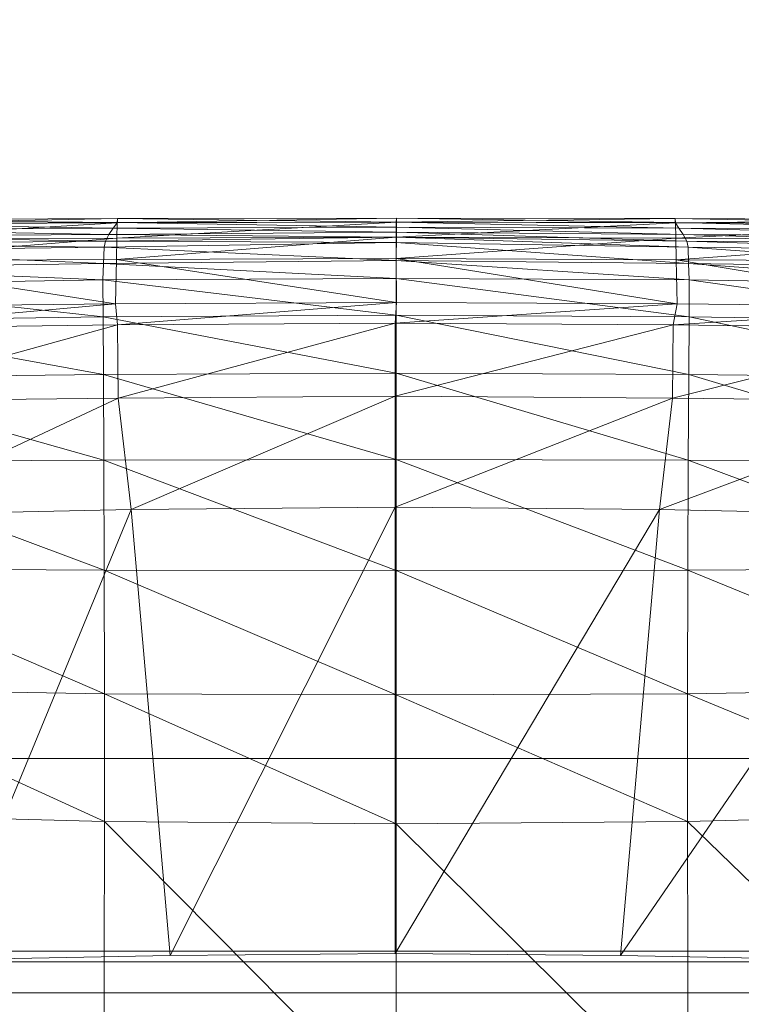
# Model space of a CAD drawing. Header units: inches. Extents: x 813 to 1305, y 19 to 194.
# Tile 118 of 163: x 1171.04 to 1173.87, y 75.5 to 79.36. Entities that reach past the tile are written whole.
import ezdxf

# ---------------------------------------------------------------- set-up
doc = ezdxf.new("R2010")
doc.units = ezdxf.units.IN
doc.header["$MEASUREMENT"] = 0
doc.layers.add('CET color Grey2', color=7, linetype='Continuous', true_color=0x060606)
doc.layers.add('CET color Grey98', color=7, linetype='Continuous', true_color=0xfafafa)
doc.layers.add('CET Default', color=7, linetype='Continuous')

# ---------------------------------------------------------------- blocks, each defined once
blk = doc.blocks.new('*C286')
at = {"layer": 'CET color Grey2', "linetype": 'Continuous', "lineweight": 0}
for points, invisible_edges in [([(7.2992, 16.4808, 17.1415), (-7.2922, 16.4808, 17.1415), (-8.5387, 3.2598, 17.4249), (7.2992, 16.4808, 17.1415)], 4), ([(7.2992, 16.4808, 17.1415), (-8.5387, 3.2598, 17.4249), (8.5458, 3.2599, 17.4249), (7.2992, 16.4808, 17.1415)], 9), ([(3.2067, 4.3447, 17.0827), (3.3093, 4.1781, 17.0958), (-3.302, 4.1781, 17.0958), (3.2067, 4.3447, 17.0827)], 4), ([(3.2067, 4.3447, 17.0827), (-3.302, 4.1781, 17.0958), (-3.1994, 4.3447, 17.0827), (3.2067, 4.3447, 17.0827)], 9), ([(3.3093, 4.1781, 17.0958), (3.4601, 4.0572, 17.1108), (-3.4528, 4.0572, 17.1108), (3.3093, 4.1781, 17.0958)], 4), ([(3.3093, 4.1781, 17.0958), (-3.4528, 4.0572, 17.1108), (-3.302, 4.1781, 17.0958), (3.3093, 4.1781, 17.0958)], 9), ([(3.4601, 4.0572, 17.1108), (3.651, 4.0147, 17.1229), (-3.6437, 4.0147, 17.1229), (3.4601, 4.0572, 17.1108)], 4), ([(3.4601, 4.0572, 17.1108), (-3.6437, 4.0147, 17.1229), (-3.4528, 4.0572, 17.1108), (3.4601, 4.0572, 17.1108)], 9)]:
    blk.add_3dface(points, dxfattribs=dict(at, invisible_edges=invisible_edges))
at = {"layer": 'CET color Grey98', "linetype": 'Continuous', "lineweight": 0}
for points, invisible_edges in [([(-7.9295, 0.7253, 4.0341), (-0.8317, 9.2644, 7.8028), (-1.5433, 9.7814, 7.8028), (-7.9295, 0.7253, 4.0341)], 9), ([(7.4711, 0.3922, 4.0341), (1.5433, 9.7814, 7.8028), (0.8317, 9.2644, 7.8028), (7.4711, 0.3922, 4.0341)], 9), ([(-1.7186, 9.7261, 5.17), (-0.8301, 9.0806, 5.17), (-6.7802, 1.2568, 3.2159), (-1.7186, 9.7261, 5.17)], 4), ([(0.8301, 9.0806, 5.17), (1.7186, 9.7261, 5.17), (7.3207, 1.6495, 3.2159), (0.8301, 9.0806, 5.17)], 4), ([(-7.9295, 0.7253, 4.0341), (-7.4711, 0.3922, 4.0341), (-0.8317, 9.2644, 7.8028), (-7.9295, 0.7253, 4.0341)], 4), ([(0.8301, 9.0806, 5.17), (7.3207, 1.6495, 3.2159), (6.7802, 1.2568, 3.2159), (0.8301, 9.0806, 5.17)], 9)]:
    blk.add_3dface(points, dxfattribs=dict(at, invisible_edges=invisible_edges))
for points in [[(-7.4711, 0.3922, 4.0341), (-0.7942, 9.2428, 7.7876), (-0.8317, 9.2644, 7.8028), (-7.4711, 0.3922, 4.0341)], [(-7.4711, 0.3922, 4.0341), (-7.4348, 0.3719, 4.018), (-0.7942, 9.2428, 7.7876), (-7.4711, 0.3922, 4.0341)], [(-7.4348, 0.3719, 4.018), (-0.7627, 9.2327, 7.7558), (-0.7942, 9.2428, 7.7876), (-7.4348, 0.3719, 4.018)], [(-7.4348, 0.3719, 4.018), (-7.4047, 0.3627, 3.9865), (-0.7627, 9.2327, 7.7558), (-7.4348, 0.3719, 4.018)], [(-7.4047, 0.3627, 3.9865), (-7.3865, 0.3663, 3.946), (-0.7438, 9.2362, 7.7141), (-7.4047, 0.3627, 3.9865)], [(-7.4047, 0.3627, 3.9865), (-0.7438, 9.2362, 7.7141), (-0.7627, 9.2327, 7.7558), (-7.4047, 0.3627, 3.9865)], [(-7.3865, 0.3663, 3.946), (-0.7627, 9.0035, 5.2733), (-0.7438, 9.2362, 7.7141), (-7.3865, 0.3663, 3.946)], [(0.7438, 9.2362, 7.7141), (0.7627, 9.0035, 5.2733), (6.7128, 1.1798, 3.3192), (0.7438, 9.2362, 7.7141)], [(0.7438, 9.2362, 7.7141), (6.7128, 1.1798, 3.3192), (7.3865, 0.3663, 3.946), (0.7438, 9.2362, 7.7141)], [(0.7627, 9.2327, 7.7558), (0.7438, 9.2362, 7.7141), (7.3865, 0.3663, 3.946), (0.7627, 9.2327, 7.7558)], [(0.7942, 9.2428, 7.7876), (0.7627, 9.2327, 7.7558), (7.4047, 0.3627, 3.9865), (0.7942, 9.2428, 7.7876)], [(0.7627, 9.2327, 7.7558), (7.3865, 0.3663, 3.946), (7.4047, 0.3627, 3.9865), (0.7627, 9.2327, 7.7558)], [(0.8317, 9.2644, 7.8028), (0.7942, 9.2428, 7.7876), (7.4349, 0.3719, 4.018), (0.8317, 9.2644, 7.8028)], [(0.7942, 9.2428, 7.7876), (7.4047, 0.3627, 3.9865), (7.4349, 0.3719, 4.018), (0.7942, 9.2428, 7.7876)], [(0.8317, 9.2644, 7.8028), (7.4349, 0.3719, 4.018), (7.4711, 0.3922, 4.0341), (0.8317, 9.2644, 7.8028)], [(-6.7409, 1.2234, 3.23), (-6.7802, 1.2568, 3.2159), (-0.8301, 9.0806, 5.17), (-6.7409, 1.2234, 3.23)], [(-6.7409, 1.2234, 3.23), (-0.8301, 9.0806, 5.17), (-0.7906, 9.0471, 5.1839), (-6.7409, 1.2234, 3.23)], [(0.7906, 9.0471, 5.1839), (0.8301, 9.0806, 5.17), (6.7802, 1.2568, 3.2159), (0.7906, 9.0471, 5.1839)], [(-6.7161, 1.195, 3.2679), (-6.7409, 1.2234, 3.23), (-0.7906, 9.0471, 5.1839), (-6.7161, 1.195, 3.2679)], [(-6.7161, 1.195, 3.2679), (-0.7906, 9.0471, 5.1839), (-0.7658, 9.0187, 5.222), (-6.7161, 1.195, 3.2679)], [(0.7658, 9.0187, 5.222), (0.7906, 9.0471, 5.1839), (6.7409, 1.2234, 3.23), (0.7658, 9.0187, 5.222)], [(0.7906, 9.0471, 5.1839), (6.7802, 1.2568, 3.2159), (6.7409, 1.2234, 3.23), (0.7906, 9.0471, 5.1839)], [(-7.3865, 0.3663, 3.946), (-6.7128, 1.1798, 3.3192), (-0.7627, 9.0035, 5.2733), (-7.3865, 0.3663, 3.946)], [(-6.7128, 1.1798, 3.3192), (-6.7161, 1.195, 3.2679), (-0.7658, 9.0187, 5.222), (-6.7128, 1.1798, 3.3192)], [(-6.7128, 1.1798, 3.3192), (-0.7658, 9.0187, 5.222), (-0.7627, 9.0035, 5.2733), (-6.7128, 1.1798, 3.3192)], [(0.7627, 9.0035, 5.2733), (0.7658, 9.0187, 5.222), (6.7161, 1.195, 3.2679), (0.7627, 9.0035, 5.2733)], [(0.7627, 9.0035, 5.2733), (6.7161, 1.195, 3.2679), (6.7128, 1.1798, 3.3192), (0.7627, 9.0035, 5.2733)], [(0.7658, 9.0187, 5.222), (6.7409, 1.2234, 3.23), (6.7161, 1.195, 3.2679), (0.7658, 9.0187, 5.222)], [(-1.1431, 3.5072, 19.5276), (-1.1455, 4.6512, 19.5743), (-2.2891, 4.6175, 19.6003), (-1.1431, 3.5072, 19.5276)], [(0.0005, 3.5161, 19.5178), (0.0005, 4.6608, 19.5655), (-1.1455, 4.6512, 19.5743), (0.0005, 3.5161, 19.5178)], [(0.0005, 3.5161, 19.5178), (-1.1455, 4.6512, 19.5743), (-1.1431, 3.5072, 19.5276), (0.0005, 3.5161, 19.5178)], [(1.1441, 3.5072, 19.5276), (1.1465, 4.6512, 19.5743), (0.0005, 4.6608, 19.5655), (1.1441, 3.5072, 19.5276)], [(1.1441, 3.5072, 19.5276), (0.0005, 4.6608, 19.5655), (0.0005, 3.5161, 19.5178), (1.1441, 3.5072, 19.5276)], [(2.2834, 3.4764, 19.5561), (1.1465, 4.6512, 19.5743), (1.1441, 3.5072, 19.5276), (2.2834, 3.4764, 19.5561)], [(2.2834, 3.4764, 19.5561), (2.2901, 4.6175, 19.6003), (1.1465, 4.6512, 19.5743), (2.2834, 3.4764, 19.5561)], [(-1.1431, 3.5072, 19.5276), (-2.2891, 4.6175, 19.6003), (-2.2824, 3.4764, 19.5561), (-1.1431, 3.5072, 19.5276)], [(-0.8792, 4.0315, 17.3849), (-1.7616, 4.0485, 17.3849), (-2.0641, 2.305, 16.5414), (-0.8792, 4.0315, 17.3849)], [(-0.8792, 4.0315, 17.3849), (-2.0641, 2.305, 16.5414), (-1.0322, 2.2828, 16.5215), (-0.8792, 4.0315, 17.3849)], [(0.0035, 4.0239, 17.3849), (-0.8792, 4.0315, 17.3849), (-1.0322, 2.2828, 16.5215), (0.0035, 4.0239, 17.3849)], [(0.0035, 4.0239, 17.3849), (-1.0322, 2.2828, 16.5215), (0.0036, 2.274, 16.5151), (0.0035, 4.0239, 17.3849)], [(0.8863, 4.0315, 17.3849), (0.0035, 4.0239, 17.3849), (0.0036, 2.274, 16.5151), (0.8863, 4.0315, 17.3849)], [(0.8863, 4.0315, 17.3849), (0.0036, 2.274, 16.5151), (1.0394, 2.2828, 16.5215), (0.8863, 4.0315, 17.3849)], [(1.7687, 4.0485, 17.3849), (0.8863, 4.0315, 17.3849), (1.0394, 2.2828, 16.5215), (1.7687, 4.0485, 17.3849)], [(1.7687, 4.0485, 17.3849), (1.0394, 2.2828, 16.5215), (2.0713, 2.305, 16.5414), (1.7687, 4.0485, 17.3849)], [(0.0005, 3.0104, 19.4605), (0.0005, 3.5161, 19.5178), (-1.1431, 3.5072, 19.5276), (0.0005, 3.0104, 19.4605)], [(1.144, 3.0057, 19.4707), (1.1441, 3.5072, 19.5276), (0.0005, 3.5161, 19.5178), (1.144, 3.0057, 19.4707)], [(1.144, 3.0057, 19.4707), (0.0005, 3.5161, 19.5178), (0.0005, 3.0104, 19.4605), (1.144, 3.0057, 19.4707)], [(-1.143, 3.0057, 19.4707), (-1.1431, 3.5072, 19.5276), (-2.2824, 3.4764, 19.5561), (-1.143, 3.0057, 19.4707)], [(-1.143, 3.0057, 19.4707), (-2.2824, 3.4764, 19.5561), (-2.2814, 2.9868, 19.5013), (-1.143, 3.0057, 19.4707)], [(0.0005, 3.0104, 19.4605), (-1.1431, 3.5072, 19.5276), (-1.143, 3.0057, 19.4707), (0.0005, 3.0104, 19.4605)], [(2.2824, 2.9868, 19.5013), (1.1441, 3.5072, 19.5276), (1.144, 3.0057, 19.4707), (2.2824, 2.9868, 19.5013)], [(2.2824, 2.9868, 19.5013), (2.2834, 3.4764, 19.5561), (1.1441, 3.5072, 19.5276), (2.2824, 2.9868, 19.5013)], [(-1.1439, 2.5215, 19.3305), (-2.2814, 2.9868, 19.5013), (-2.2826, 2.5151, 19.3634), (-1.1439, 2.5215, 19.3305)], [(-1.1439, 2.5215, 19.3305), (-1.143, 3.0057, 19.4707), (-2.2814, 2.9868, 19.5013), (-1.1439, 2.5215, 19.3305)], [(0.0005, 2.5223, 19.3202), (-1.143, 3.0057, 19.4707), (-1.1439, 2.5215, 19.3305), (0.0005, 2.5223, 19.3202)], [(0.0005, 2.5223, 19.3202), (0.0005, 3.0104, 19.4605), (-1.143, 3.0057, 19.4707), (0.0005, 2.5223, 19.3202)], [(1.1449, 2.5215, 19.3305), (1.144, 3.0057, 19.4707), (0.0005, 3.0104, 19.4605), (1.1449, 2.5215, 19.3305)], [(1.1449, 2.5215, 19.3305), (0.0005, 3.0104, 19.4605), (0.0005, 2.5223, 19.3202), (1.1449, 2.5215, 19.3305)], [(2.2836, 2.5151, 19.3634), (2.2824, 2.9868, 19.5013), (1.144, 3.0057, 19.4707), (2.2836, 2.5151, 19.3634)], [(2.2836, 2.5151, 19.3634), (1.144, 3.0057, 19.4707), (1.1449, 2.5215, 19.3305), (2.2836, 2.5151, 19.3634)], [(-1.1455, 2.0894, 19.0707), (-2.2826, 2.5151, 19.3634), (-2.2857, 2.0944, 19.1069), (-1.1455, 2.0894, 19.0707)], [(-1.1455, 2.0894, 19.0707), (-1.1439, 2.5215, 19.3305), (-2.2826, 2.5151, 19.3634), (-1.1455, 2.0894, 19.0707)], [(0.0005, 2.0867, 19.0602), (-1.1439, 2.5215, 19.3305), (-1.1455, 2.0894, 19.0707), (0.0005, 2.0867, 19.0602)], [(0.0005, 2.0867, 19.0602), (0.0005, 2.5223, 19.3202), (-1.1439, 2.5215, 19.3305), (0.0005, 2.0867, 19.0602)], [(1.1465, 2.0894, 19.0707), (1.1449, 2.5215, 19.3305), (0.0005, 2.5223, 19.3202), (1.1465, 2.0894, 19.0707)], [(1.1465, 2.0894, 19.0707), (0.0005, 2.5223, 19.3202), (0.0005, 2.0867, 19.0602), (1.1465, 2.0894, 19.0707)], [(2.2867, 2.0944, 19.1069), (2.2836, 2.5151, 19.3634), (1.1449, 2.5215, 19.3305), (2.2867, 2.0944, 19.1069)], [(2.2867, 2.0944, 19.1069), (1.1449, 2.5215, 19.3305), (1.1465, 2.0894, 19.0707), (2.2867, 2.0944, 19.1069)], [(-2.1671, 1.8584, 16.4451), (-2.0641, 2.305, 16.5414), (-1.0322, 2.2828, 16.5215), (-2.1671, 1.8584, 16.4451)], [(-2.1671, 1.8584, 16.4451), (-1.0322, 2.2828, 16.5215), (-1.0836, 1.8464, 16.4261), (-2.1671, 1.8584, 16.4451)], [(-1.0836, 1.8464, 16.4261), (-1.0322, 2.2828, 16.5215), (0.0036, 2.274, 16.5151), (-1.0836, 1.8464, 16.4261)], [(0.0035, 1.8391, 16.416), (0.0036, 2.274, 16.5151), (1.0394, 2.2828, 16.5215), (0.0035, 1.8391, 16.416)], [(0.0035, 1.8391, 16.416), (1.0394, 2.2828, 16.5215), (1.0908, 1.8464, 16.4261), (0.0035, 1.8391, 16.416)], [(1.0908, 1.8464, 16.4261), (1.0394, 2.2828, 16.5215), (2.0713, 2.305, 16.5414), (1.0908, 1.8464, 16.4261)], [(1.0908, 1.8464, 16.4261), (2.0713, 2.305, 16.5414), (2.1743, 1.8584, 16.4451), (1.0908, 1.8464, 16.4261)], [(-1.0836, 1.8464, 16.4261), (0.0036, 2.274, 16.5151), (0.0035, 1.8391, 16.416), (-1.0836, 1.8464, 16.4261)], [(-1.1473, 1.7533, 18.6938), (-2.2857, 2.0944, 19.1069), (-2.2895, 1.7665, 18.7362), (-1.1473, 1.7533, 18.6938)], [(-1.1473, 1.7533, 18.6938), (-1.1455, 2.0894, 19.0707), (-2.2857, 2.0944, 19.1069), (-1.1473, 1.7533, 18.6938)], [(0.0005, 1.7487, 18.682), (-1.1455, 2.0894, 19.0707), (-1.1473, 1.7533, 18.6938), (0.0005, 1.7487, 18.682)], [(0.0005, 1.7487, 18.682), (0.0005, 2.0867, 19.0602), (-1.1455, 2.0894, 19.0707), (0.0005, 1.7487, 18.682)], [(1.1483, 1.7533, 18.6938), (1.1465, 2.0894, 19.0707), (0.0005, 2.0867, 19.0602), (1.1483, 1.7533, 18.6938)], [(1.1483, 1.7533, 18.6938), (0.0005, 2.0867, 19.0602), (0.0005, 1.7487, 18.682), (1.1483, 1.7533, 18.6938)], [(2.2905, 1.7665, 18.7362), (2.2867, 2.0944, 19.1069), (1.1465, 2.0894, 19.0707), (2.2905, 1.7665, 18.7362)], [(2.2905, 1.7665, 18.7362), (1.1465, 2.0894, 19.0707), (1.1483, 1.7533, 18.6938), (2.2905, 1.7665, 18.7362)], [(-2.172, 1.5733, 16.4168), (-2.1671, 1.8584, 16.4451), (-1.0836, 1.8464, 16.4261), (-2.172, 1.5733, 16.4168)], [(1.0933, 1.5586, 16.3955), (1.0908, 1.8464, 16.4261), (2.1743, 1.8584, 16.4451), (1.0933, 1.5586, 16.3955)], [(1.0933, 1.5586, 16.3955), (2.1743, 1.8584, 16.4451), (2.1792, 1.5733, 16.4168), (1.0933, 1.5586, 16.3955)], [(-2.172, 1.5733, 16.4168), (-1.0836, 1.8464, 16.4261), (-1.0861, 1.5586, 16.3955), (-2.172, 1.5733, 16.4168)], [(-1.0861, 1.5586, 16.3955), (-1.0836, 1.8464, 16.4261), (0.0035, 1.8391, 16.416), (-1.0861, 1.5586, 16.3955)], [(-1.0861, 1.5586, 16.3955), (0.0035, 1.8391, 16.416), (0.0037, 1.5521, 16.3862), (-1.0861, 1.5586, 16.3955)], [(0.0037, 1.5521, 16.3862), (0.0035, 1.8391, 16.416), (1.0908, 1.8464, 16.4261), (0.0037, 1.5521, 16.3862)], [(0.0037, 1.5521, 16.3862), (1.0908, 1.8464, 16.4261), (1.0933, 1.5586, 16.3955), (0.0037, 1.5521, 16.3862)], [(-1.1488, 1.5272, 18.2418), (-2.2895, 1.7665, 18.7362), (-2.2927, 1.545, 18.2922), (-1.1488, 1.5272, 18.2418)], [(-1.1488, 1.5272, 18.2418), (-1.1473, 1.7533, 18.6938), (-2.2895, 1.7665, 18.7362), (-1.1488, 1.5272, 18.2418)], [(0.0005, 1.5215, 18.2278), (-1.1473, 1.7533, 18.6938), (-1.1488, 1.5272, 18.2418), (0.0005, 1.5215, 18.2278)], [(0.0005, 1.5215, 18.2278), (0.0005, 1.7487, 18.682), (-1.1473, 1.7533, 18.6938), (0.0005, 1.5215, 18.2278)], [(1.1498, 1.5272, 18.2418), (1.1483, 1.7533, 18.6938), (0.0005, 1.7487, 18.682), (1.1498, 1.5272, 18.2418)], [(1.1498, 1.5272, 18.2418), (0.0005, 1.7487, 18.682), (0.0005, 1.5215, 18.2278), (1.1498, 1.5272, 18.2418)], [(2.2937, 1.545, 18.2922), (2.2905, 1.7665, 18.7362), (1.1483, 1.7533, 18.6938), (2.2937, 1.545, 18.2922)], [(2.2937, 1.545, 18.2922), (1.1483, 1.7533, 18.6938), (1.1498, 1.5272, 18.2418), (2.2937, 1.545, 18.2922)], [(-1.1494, 1.3829, 17.7573), (-2.2927, 1.545, 18.2922), (-2.2941, 1.402, 17.8179), (-1.1494, 1.3829, 17.7573)], [(-1.1494, 1.3829, 17.7573), (-1.1488, 1.5272, 18.2418), (-2.2927, 1.545, 18.2922), (-1.1494, 1.3829, 17.7573)], [(-2.2049, 1.4891, 16.4342), (-2.172, 1.5733, 16.4168), (-1.0861, 1.5586, 16.3955), (-2.2049, 1.4891, 16.4342)], [(-2.2049, 1.4891, 16.4342), (-1.0861, 1.5586, 16.3955), (-1.1025, 1.4774, 16.4172), (-2.2049, 1.4891, 16.4342)], [(-1.1025, 1.4774, 16.4172), (-1.0861, 1.5586, 16.3955), (0.0037, 1.5521, 16.3862), (-1.1025, 1.4774, 16.4172)], [(-1.1025, 1.4774, 16.4172), (0.0037, 1.5521, 16.3862), (-0.0018, 1.4715, 16.4087), (-1.1025, 1.4774, 16.4172)], [(-0.0018, 1.4715, 16.4087), (0.0037, 1.5521, 16.3862), (1.0933, 1.5586, 16.3955), (-0.0018, 1.4715, 16.4087)], [(-0.0018, 1.4715, 16.4087), (1.0933, 1.5586, 16.3955), (1.1014, 1.4773, 16.4172), (-0.0018, 1.4715, 16.4087)], [(1.1014, 1.4773, 16.4172), (1.0933, 1.5586, 16.3955), (2.1792, 1.5733, 16.4168), (1.1014, 1.4773, 16.4172)], [(1.1014, 1.4773, 16.4172), (2.1792, 1.5733, 16.4168), (2.2037, 1.4888, 16.4342), (1.1014, 1.4773, 16.4172)], [(2.2951, 1.402, 17.8179), (2.2937, 1.545, 18.2922), (1.1498, 1.5272, 18.2418), (2.2951, 1.402, 17.8179)], [(0.0005, 1.377, 17.7397), (-1.1488, 1.5272, 18.2418), (-1.1494, 1.3829, 17.7573), (0.0005, 1.377, 17.7397)], [(0.0005, 1.377, 17.7397), (0.0005, 1.5215, 18.2278), (-1.1488, 1.5272, 18.2418), (0.0005, 1.377, 17.7397)], [(1.1504, 1.3829, 17.7573), (1.1498, 1.5272, 18.2418), (0.0005, 1.5215, 18.2278), (1.1504, 1.3829, 17.7573)], [(1.1504, 1.3829, 17.7573), (0.0005, 1.5215, 18.2278), (0.0005, 1.377, 17.7397), (1.1504, 1.3829, 17.7573)], [(2.2951, 1.402, 17.8179), (1.1498, 1.5272, 18.2418), (1.1504, 1.3829, 17.7573), (2.2951, 1.402, 17.8179)], [(-2.2049, 1.4891, 16.4342), (-1.1025, 1.4774, 16.4172), (-1.0974, 1.3038, 16.5266), (-2.2049, 1.4891, 16.4342)], [(-2.2049, 1.4891, 16.4342), (-1.0974, 1.3038, 16.5266), (-2.1948, 1.3091, 16.5417), (-2.2049, 1.4891, 16.4342)], [(-1.1025, 1.4774, 16.4172), (-0.0018, 1.4715, 16.4087), (0.0006, 1.2994, 16.5146), (-1.1025, 1.4774, 16.4172)], [(-1.1025, 1.4774, 16.4172), (0.0006, 1.2994, 16.5146), (-1.0974, 1.3038, 16.5266), (-1.1025, 1.4774, 16.4172)], [(-0.0018, 1.4715, 16.4087), (1.1014, 1.4773, 16.4172), (1.0963, 1.3036, 16.5266), (-0.0018, 1.4715, 16.4087)], [(-0.0018, 1.4715, 16.4087), (1.0963, 1.3036, 16.5266), (0.0006, 1.2994, 16.5146), (-0.0018, 1.4715, 16.4087)], [(1.1014, 1.4773, 16.4172), (2.1936, 1.3088, 16.5417), (1.0963, 1.3036, 16.5266), (1.1014, 1.4773, 16.4172)], [(1.1014, 1.4773, 16.4172), (2.2037, 1.4888, 16.4342), (2.1936, 1.3088, 16.5417), (1.1014, 1.4773, 16.4172)], [(-1.147, 1.3185, 17.5035), (-1.1494, 1.3829, 17.7573), (-2.2941, 1.402, 17.8179), (-1.147, 1.3185, 17.5035)], [(-1.147, 1.3185, 17.5035), (-2.2941, 1.402, 17.8179), (-2.2906, 1.3357, 17.5582), (-1.147, 1.3185, 17.5035)], [(2.2916, 1.3357, 17.5582), (2.2951, 1.402, 17.8179), (1.1504, 1.3829, 17.7573), (2.2916, 1.3357, 17.5582)], [(0.0005, 1.3064, 17.4608), (0.0005, 1.377, 17.7397), (-1.1494, 1.3829, 17.7573), (0.0005, 1.3064, 17.4608)], [(0.0005, 1.3064, 17.4608), (-1.1494, 1.3829, 17.7573), (-1.147, 1.3185, 17.5035), (0.0005, 1.3064, 17.4608)], [(1.148, 1.3185, 17.5035), (1.1504, 1.3829, 17.7573), (0.0005, 1.377, 17.7397), (1.148, 1.3185, 17.5035)], [(1.148, 1.3185, 17.5035), (0.0005, 1.377, 17.7397), (0.0005, 1.3064, 17.4608), (1.148, 1.3185, 17.5035)], [(2.2916, 1.3357, 17.5582), (1.1504, 1.3829, 17.7573), (1.148, 1.3185, 17.5035), (2.2916, 1.3357, 17.5582)], [(-1.1446, 1.2542, 17.2497), (-1.147, 1.3185, 17.5035), (-2.2906, 1.3357, 17.5582), (-1.1446, 1.2542, 17.2497)], [(-1.1446, 1.2542, 17.2497), (-2.2906, 1.3357, 17.5582), (-2.287, 1.2693, 17.2984), (-1.1446, 1.2542, 17.2497)], [(0.0005, 1.2358, 17.1818), (0.0005, 1.3064, 17.4608), (-1.147, 1.3185, 17.5035), (0.0005, 1.2358, 17.1818)], [(0.0005, 1.2358, 17.1818), (-1.147, 1.3185, 17.5035), (-1.1446, 1.2542, 17.2497), (0.0005, 1.2358, 17.1818)], [(1.1456, 1.2542, 17.2497), (1.148, 1.3185, 17.5035), (0.0005, 1.3064, 17.4608), (1.1456, 1.2542, 17.2497)], [(2.288, 1.2693, 17.2984), (1.148, 1.3185, 17.5035), (1.1456, 1.2542, 17.2497), (2.288, 1.2693, 17.2984)], [(2.288, 1.2693, 17.2984), (2.2916, 1.3357, 17.5582), (1.148, 1.3185, 17.5035), (2.288, 1.2693, 17.2984)], [(-1.0974, 1.3038, 16.5266), (-2.194, 1.225, 16.6017), (-2.1948, 1.3091, 16.5417), (-1.0974, 1.3038, 16.5266)], [(-1.0974, 1.3038, 16.5266), (-1.097, 1.2199, 16.5874), (-2.194, 1.225, 16.6017), (-1.0974, 1.3038, 16.5266)], [(0.0006, 1.2994, 16.5146), (-1.097, 1.2199, 16.5874), (-1.0974, 1.3038, 16.5266), (0.0006, 1.2994, 16.5146)], [(0.0006, 1.2994, 16.5146), (-0.0017, 1.216, 16.577), (-1.097, 1.2199, 16.5874), (0.0006, 1.2994, 16.5146)], [(1.0963, 1.3036, 16.5266), (1.0958, 1.2198, 16.5874), (-0.0017, 1.216, 16.577), (1.0963, 1.3036, 16.5266)], [(1.0963, 1.3036, 16.5266), (-0.0017, 1.216, 16.577), (0.0006, 1.2994, 16.5146), (1.0963, 1.3036, 16.5266)], [(1.1456, 1.2542, 17.2497), (0.0005, 1.3064, 17.4608), (0.0005, 1.2358, 17.1818), (1.1456, 1.2542, 17.2497)], [(2.1936, 1.3088, 16.5417), (2.1928, 1.2248, 16.6017), (1.0958, 1.2198, 16.5874), (2.1936, 1.3088, 16.5417)], [(2.1936, 1.3088, 16.5417), (1.0958, 1.2198, 16.5874), (1.0963, 1.3036, 16.5266), (2.1936, 1.3088, 16.5417)], [(-1.1392, 1.2308, 17.1584), (-1.1446, 1.2542, 17.2497), (-2.287, 1.2693, 17.2984), (-1.1392, 1.2308, 17.1584)], [(-1.1392, 1.2308, 17.1584), (-2.287, 1.2693, 17.2984), (-2.2794, 1.242, 17.1944), (-1.1392, 1.2308, 17.1584)], [(-1.1256, 1.2049, 17.0569), (-1.1392, 1.2308, 17.1584), (-2.2794, 1.242, 17.1944), (-1.1256, 1.2049, 17.0569)], [(-1.1256, 1.2049, 17.0569), (-2.2794, 1.242, 17.1944), (-2.2564, 1.212, 17.0783), (-1.1256, 1.2049, 17.0569)], [(0.0005, 1.2159, 17.1032), (0.0005, 1.2358, 17.1818), (-1.1446, 1.2542, 17.2497), (0.0005, 1.2159, 17.1032)], [(0.0005, 1.2159, 17.1032), (-1.1446, 1.2542, 17.2497), (-1.1392, 1.2308, 17.1584), (0.0005, 1.2159, 17.1032)], [(1.1402, 1.2308, 17.1584), (1.1456, 1.2542, 17.2497), (0.0005, 1.2358, 17.1818), (1.1402, 1.2308, 17.1584)], [(1.1402, 1.2308, 17.1584), (0.0005, 1.2358, 17.1818), (0.0005, 1.2159, 17.1032), (1.1402, 1.2308, 17.1584)], [(2.2804, 1.242, 17.1944), (1.1456, 1.2542, 17.2497), (1.1402, 1.2308, 17.1584), (2.2804, 1.242, 17.1944)], [(2.2574, 1.212, 17.0783), (2.2804, 1.242, 17.1944), (1.1402, 1.2308, 17.1584), (2.2574, 1.212, 17.0783)], [(2.2804, 1.242, 17.1944), (2.288, 1.2693, 17.2984), (1.1456, 1.2542, 17.2497), (2.2804, 1.242, 17.1944)], [(-1.1088, 1.1798, 16.958), (-1.1256, 1.2049, 17.0569), (-2.2564, 1.212, 17.0783), (-1.1088, 1.1798, 16.958)], [(-1.1088, 1.1798, 16.958), (-2.2564, 1.212, 17.0783), (-2.2221, 1.1848, 16.9717), (-1.1088, 1.1798, 16.958)], [(-1.097, 1.2199, 16.5874), (-2.192, 1.1648, 16.6854), (-2.194, 1.225, 16.6017), (-1.097, 1.2199, 16.5874)], [(-1.097, 1.2199, 16.5874), (-1.0958, 1.1596, 16.6705), (-2.192, 1.1648, 16.6854), (-1.097, 1.2199, 16.5874)], [(0.0005, 1.196, 17.0246), (0.0005, 1.2159, 17.1032), (-1.1392, 1.2308, 17.1584), (0.0005, 1.196, 17.0246)], [(0.0005, 1.196, 17.0246), (-1.1392, 1.2308, 17.1584), (-1.1256, 1.2049, 17.0569), (0.0005, 1.196, 17.0246)], [(0.0005, 1.1761, 16.9461), (0.0005, 1.196, 17.0246), (-1.1256, 1.2049, 17.0569), (0.0005, 1.1761, 16.9461)], [(0.0005, 1.1761, 16.9461), (-1.1256, 1.2049, 17.0569), (-1.1088, 1.1798, 16.958), (0.0005, 1.1761, 16.9461)], [(-0.0017, 1.216, 16.577), (-1.0958, 1.1596, 16.6705), (-1.097, 1.2199, 16.5874), (-0.0017, 1.216, 16.577)], [(-0.0017, 1.216, 16.577), (-0.0017, 1.1565, 16.6623), (-1.0958, 1.1596, 16.6705), (-0.0017, 1.216, 16.577)], [(1.0958, 1.2198, 16.5874), (1.0947, 1.1594, 16.6705), (-0.0017, 1.1565, 16.6623), (1.0958, 1.2198, 16.5874)], [(1.0958, 1.2198, 16.5874), (-0.0017, 1.1565, 16.6623), (-0.0017, 1.216, 16.577), (1.0958, 1.2198, 16.5874)], [(1.1266, 1.2049, 17.0569), (1.1402, 1.2308, 17.1584), (0.0005, 1.2159, 17.1032), (1.1266, 1.2049, 17.0569)], [(1.1266, 1.2049, 17.0569), (0.0005, 1.2159, 17.1032), (0.0005, 1.196, 17.0246), (1.1266, 1.2049, 17.0569)], [(1.1098, 1.1798, 16.958), (1.1266, 1.2049, 17.0569), (0.0005, 1.196, 17.0246), (1.1098, 1.1798, 16.958)], [(2.1928, 1.2248, 16.6017), (2.1908, 1.1646, 16.6854), (1.0947, 1.1594, 16.6705), (2.1928, 1.2248, 16.6017)], [(2.1928, 1.2248, 16.6017), (1.0947, 1.1594, 16.6705), (1.0958, 1.2198, 16.5874), (2.1928, 1.2248, 16.6017)], [(2.2231, 1.1848, 16.9717), (1.1266, 1.2049, 17.0569), (1.1098, 1.1798, 16.958), (2.2231, 1.1848, 16.9717)], [(2.2574, 1.212, 17.0783), (1.1402, 1.2308, 17.1584), (1.1266, 1.2049, 17.0569), (2.2574, 1.212, 17.0783)], [(2.2231, 1.1848, 16.9717), (2.2574, 1.212, 17.0783), (1.1266, 1.2049, 17.0569), (2.2231, 1.1848, 16.9717)], [(-1.0937, 1.1581, 16.8724), (-1.1088, 1.1798, 16.958), (-2.2221, 1.1848, 16.9717), (-1.0937, 1.1581, 16.8724)], [(-1.0937, 1.1581, 16.8724), (-2.2221, 1.1848, 16.9717), (-2.1872, 1.1636, 16.8884), (-1.0937, 1.1581, 16.8724)], [(-1.0958, 1.1596, 16.6705), (-2.1894, 1.148, 16.7862), (-2.192, 1.1648, 16.6854), (-1.0958, 1.1596, 16.6705)], [(-1.0946, 1.1428, 16.7703), (-2.1872, 1.1636, 16.8884), (-2.1894, 1.148, 16.7862), (-1.0946, 1.1428, 16.7703)], [(-1.0958, 1.1596, 16.6705), (-1.0946, 1.1428, 16.7703), (-2.1894, 1.148, 16.7862), (-1.0958, 1.1596, 16.6705)], [(-1.0946, 1.1428, 16.7703), (-1.0937, 1.1581, 16.8724), (-2.1872, 1.1636, 16.8884), (-1.0946, 1.1428, 16.7703)], [(0.0006, 1.1562, 16.8675), (0.0005, 1.1761, 16.9461), (-1.1088, 1.1798, 16.958), (0.0006, 1.1562, 16.8675)], [(0.0006, 1.1562, 16.8675), (-1.1088, 1.1798, 16.958), (-1.0937, 1.1581, 16.8724), (0.0006, 1.1562, 16.8675)], [(-0.0017, 1.1565, 16.6623), (-1.0946, 1.1428, 16.7703), (-1.0958, 1.1596, 16.6705), (-0.0017, 1.1565, 16.6623)], [(1.0947, 1.1594, 16.6705), (1.0934, 1.1427, 16.7703), (-0.0017, 1.1406, 16.7642), (1.0947, 1.1594, 16.6705)], [(1.0947, 1.1594, 16.6705), (-0.0017, 1.1406, 16.7642), (-0.0017, 1.1565, 16.6623), (1.0947, 1.1594, 16.6705)], [(1.1098, 1.1798, 16.958), (0.0005, 1.196, 17.0246), (0.0005, 1.1761, 16.9461), (1.1098, 1.1798, 16.958)], [(1.0925, 1.158, 16.8724), (1.1098, 1.1798, 16.958), (0.0005, 1.1761, 16.9461), (1.0925, 1.158, 16.8724)], [(1.0925, 1.158, 16.8724), (0.0005, 1.1761, 16.9461), (0.0006, 1.1562, 16.8675), (1.0925, 1.158, 16.8724)], [(2.1861, 1.1634, 16.8884), (1.1098, 1.1798, 16.958), (1.0925, 1.158, 16.8724), (2.1861, 1.1634, 16.8884)], [(2.1883, 1.1477, 16.7862), (2.1861, 1.1634, 16.8884), (1.0925, 1.158, 16.8724), (2.1883, 1.1477, 16.7862)], [(2.1908, 1.1646, 16.6854), (2.1883, 1.1477, 16.7862), (1.0934, 1.1427, 16.7703), (2.1908, 1.1646, 16.6854)], [(2.1908, 1.1646, 16.6854), (1.0934, 1.1427, 16.7703), (1.0947, 1.1594, 16.6705), (2.1908, 1.1646, 16.6854)], [(2.1861, 1.1634, 16.8884), (2.2231, 1.1848, 16.9717), (1.1098, 1.1798, 16.958), (2.1861, 1.1634, 16.8884)], [(-0.0017, 1.1406, 16.7642), (-1.0937, 1.1581, 16.8724), (-1.0946, 1.1428, 16.7703), (-0.0017, 1.1406, 16.7642)], [(-0.0017, 1.1565, 16.6623), (-0.0017, 1.1406, 16.7642), (-1.0946, 1.1428, 16.7703), (-0.0017, 1.1565, 16.6623)], [(-0.0017, 1.1406, 16.7642), (0.0006, 1.1562, 16.8675), (-1.0937, 1.1581, 16.8724), (-0.0017, 1.1406, 16.7642)], [(1.0934, 1.1427, 16.7703), (0.0006, 1.1562, 16.8675), (-0.0017, 1.1406, 16.7642), (1.0934, 1.1427, 16.7703)], [(1.0934, 1.1427, 16.7703), (1.0925, 1.158, 16.8724), (0.0006, 1.1562, 16.8675), (1.0934, 1.1427, 16.7703)], [(2.1883, 1.1477, 16.7862), (1.0925, 1.158, 16.8724), (1.0934, 1.1427, 16.7703), (2.1883, 1.1477, 16.7862)]]:
    blk.add_3dface(points, dxfattribs=at)
blk = doc.blocks.new('*C200')
at = {"layer": 'CET Default', "linetype": 'Continuous', "lineweight": 0, "rotation": 179.9999999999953}
blk.add_blockref('*C286', (373.7957, 892.8549), dxfattribs=at)

msp = doc.modelspace()

# ---------------------------------------------------------------- block references
at = {"layer": 'CET Default', "linetype": 'Continuous', "lineweight": 0}
msp.add_blockref('*C200', (798.7199, -813.1289), dxfattribs=at)

doc.saveas('drawing.dxf')
